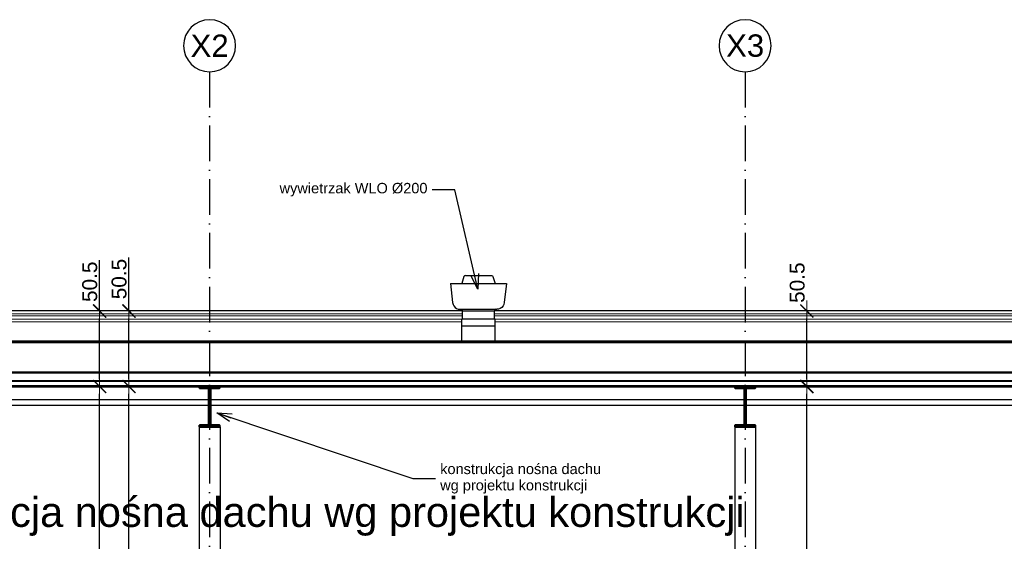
# Model space of a CAD drawing. Extents: x 5703 to 11842, y -4896 to -230.
# Tile 10 of 28: x 6838 to 7500, y -4292 to -3942. Entities that reach past the tile are written whole.
import ezdxf

# ---------------------------------------------------------------- set-up
doc = ezdxf.new("R2010")
doc.units = 0
doc.header["$LTSCALE"] = 2
for name, pattern in [('ACAD_ISO10W100', [18, 12, -3, 0, -3]), ('DASHED', [19.05, 12.7, -6.35]), ('JIS_02_1.0', [2, 1, -1])]:
    doc.linetypes.add(name, pattern=pattern)
for name, color, linetype in [('05-tekst', 7, 'Continuous'), ('2D- Siatka Modularna', 81, 'ACAD_ISO10W100'), ('Budowlane - Opisy', 7, 'Continuous')]:
    doc.layers.add(name, color=color, linetype=linetype)
for name, color, linetype, lineweight in [('a___cienka___0.15', 7, 'Continuous', 15), ('a___przekrojowa___0.5', 7, 'Continuous', 50), ('a___widokowa_0.25', 7, 'Continuous', 25), ('a___wymiary', 7, 'Continuous', 18)]:
    doc.layers.add(name, color=color, linetype=linetype, lineweight=lineweight)
doc.styles.add('1-100', font='arial.ttf', dxfattribs={"height": 200})
doc.styles.add('GENERATED_STYLE_2', font='ARIAL.TTF')
doc.styles.get("Standard").update_dxf_attribs({"font": 'arial.ttf'})
doc.dimstyles.new('1_50', dxfattribs={"dimtxt": 10, "dimasz": 5, "dimexe": 1.25, "dimexo": 0.625, "dimgap": 1.5, "dimtad": 1, "dimdec": 3, "dimrnd": 0.5, "dimdsep": 46, "dimtxsty": 'Standard', "dimblk": 'znacznik', "dimcen": 1.5, "dimse1": 1, "dimse2": 1, "dimclrd": 256, "dimclrt": 256, "dimazin": 0, "dimtfac": 1, "dimtdec": 3, "dimtmove": 0, "dimatfit": 3, "dimldrblk": 'znacznik', "dimfxl": 1, "dimarcsym": 0})
doc.dimstyles.new('GENERATED_STYLE__61', dxfattribs={"dimtxt": 0.18, "dimasz": 4.56, "dimexe": 0.18, "dimexo": 0.0625, "dimgap": 0.09, "dimtad": 0, "dimtih": 1, "dimtoh": 1, "dimdec": 4, "dimzin": 0, "dimdsep": 46, "dimtxsty": 'Standard', "dimcen": 0.09, "dimadec": 0, "dimazin": 0, "dimtfac": 1, "dimtdec": 4, "dimtmove": 0, "dimatfit": 3, "dimldrblk": 'ARROWHEAD_3', "dimfxl": 1, "dimtolj": 1, "dimtzin": 0, "dimarcsym": 0})

# ---------------------------------------------------------------- blocks, each defined once
blk = doc.blocks.new('ARROWHEAD_3')
at = {"linetype": 'Continuous'}
blk.add_line((0, 0), (-1, 0), dxfattribs=at)
at = {"linetype": 'Continuous', "flags": 128}
blk.add_lwpolyline([(-1, 0.2679), (0, 0), (-1, -0.2679)], dxfattribs=at)
blk = doc.blocks.new('znacznik')
at = {"layer": 'a___wymiary'}
for p, q in [((0, 1.39), (0, -1.39)), ((1.39, 0), (-1.39, 0))]:
    blk.add_line(p, q, dxfattribs=at)
at = {"layer": 'a___wymiary', "const_width": 0.2}
blk.add_lwpolyline([(0.88, 0.88), (-0.88, -0.88)], dxfattribs=at)
blk = doc.blocks.new('*D302')
at = {"layer": 'a___wymiary', "lineweight": -2}
blk.add_line((7883.06, -4142.6), (7883.06, -4613.6), dxfattribs=at)
at = {"layer": 'Defpoints', "color": 0}
for p in [(7495.11, -4137.6), (7849.66, -4618.6), (7883.06, -4618.6)]:
    blk.add_point(p, dxfattribs=at)
at = {"layer": 'a___wymiary', "lineweight": -2, "xscale": 5, "yscale": 5, "zscale": 5}
for p, rotation in [((7883.06, -4137.6), 90), ((7883.06, -4618.6), 270)]:
    blk.add_blockref('znacznik', p, dxfattribs=dict(at, rotation=rotation))
at = {"layer": 'a___wymiary', "insert": (7876.45, -4378.1), "char_height": 10, "attachment_point": 5, "rotation": 90}
blk.add_mtext('481', dxfattribs=at)
blk = doc.blocks.new('*D253')
at = {"layer": 'a___wymiary', "lineweight": -2}
blk.add_line((7367.52, -4622.6), (7367.52, -4193.34), dxfattribs=at)
at = {"layer": 'Defpoints', "color": 0}
for p in [(7345.95, -4188.34), (7367.52, -4188.34), (7354.87, -4627.6)]:
    blk.add_point(p, dxfattribs=at)
at = {"layer": 'a___wymiary', "lineweight": -2, "xscale": 5, "yscale": 5, "zscale": 5}
for p, rotation in [((7367.52, -4188.34), 90), ((7367.52, -4627.6), 270)]:
    blk.add_blockref('znacznik', p, dxfattribs=dict(at, rotation=rotation))
at = {"layer": 'a___wymiary', "insert": (7360.92, -4407.97), "char_height": 10, "attachment_point": 5, "rotation": 90}
blk.add_mtext('439.5', dxfattribs=at)
blk = doc.blocks.new('*D254')
at = {"layer": 'a___wymiary', "lineweight": -2}
blk.add_line((7367.52, -4183.34), (7367.52, -4142.6), dxfattribs=at)
at = {"layer": 'Defpoints', "color": 0}
for p in [(7345.73, -4137.6), (7367.52, -4137.6), (7345.95, -4188.34)]:
    blk.add_point(p, dxfattribs=at)
at = {"layer": 'a___wymiary', "lineweight": -2, "xscale": 5, "yscale": 5, "zscale": 5}
for p, rotation in [((7367.52, -4137.6), 90), ((7367.52, -4188.34), 270)]:
    blk.add_blockref('znacznik', p, dxfattribs=dict(at, rotation=rotation))
at = {"layer": 'a___wymiary', "insert": (7361.07, -4118.57), "char_height": 10, "attachment_point": 5, "rotation": 90}
blk.add_mtext('50.5', dxfattribs=at)
blk = doc.blocks.new('*D265')
at = {"layer": 'a___wymiary', "lineweight": -2}
blk.add_line((6892.08, -4622.6), (6892.08, -4193.34), dxfattribs=at)
at = {"layer": 'Defpoints', "color": 0}
for p in [(6855.57, -4188.34), (6892.08, -4188.34), (6867.77, -4627.6)]:
    blk.add_point(p, dxfattribs=at)
at = {"layer": 'a___wymiary', "lineweight": -2, "xscale": 5, "yscale": 5, "zscale": 5}
for p, rotation in [((6892.08, -4188.34), 90), ((6892.08, -4627.6), 270)]:
    blk.add_blockref('znacznik', p, dxfattribs=dict(at, rotation=rotation))
at = {"layer": 'a___wymiary', "insert": (6885.47, -4407.97), "char_height": 10, "attachment_point": 5, "rotation": 90}
blk.add_mtext('439.5', dxfattribs=at)
blk = doc.blocks.new('*D266')
at = {"layer": 'a___wymiary', "lineweight": -2}
for p, q in [((6892.08, -4137.6), (6892.08, -4103.45)), ((6892.08, -4183.34), (6892.08, -4142.6))]:
    blk.add_line(p, q, dxfattribs=at)
at = {"layer": 'Defpoints', "color": 0}
for p in [(6862.06, -4137.6), (6892.08, -4137.6), (6855.57, -4188.34)]:
    blk.add_point(p, dxfattribs=at)
at = {"layer": 'a___wymiary', "lineweight": -2, "xscale": 5, "yscale": 5, "zscale": 5}
for p, rotation in [((6892.08, -4137.6), 90), ((6892.08, -4188.34), 270)]:
    blk.add_blockref('znacznik', p, dxfattribs=dict(at, rotation=rotation))
at = {"layer": 'a___wymiary', "insert": (6885.48, -4117.97), "char_height": 10, "attachment_point": 5, "rotation": 90}
blk.add_mtext('50.5', dxfattribs=at)
blk = doc.blocks.new('*D268')
at = {"layer": 'a___wymiary', "lineweight": -2}
blk.add_line((6911.8, -4622.6), (6911.8, -4193.34), dxfattribs=at)
at = {"layer": 'Defpoints', "color": 0}
for p in [(6866.67, -4188.34), (6911.8, -4188.34), (6908.82, -4627.6)]:
    blk.add_point(p, dxfattribs=at)
at = {"layer": 'a___wymiary', "lineweight": -2, "xscale": 5, "yscale": 5, "zscale": 5}
for p, rotation in [((6911.8, -4188.34), 90), ((6911.8, -4627.6), 270)]:
    blk.add_blockref('znacznik', p, dxfattribs=dict(at, rotation=rotation))
at = {"layer": 'a___wymiary', "insert": (6905.19, -4407.97), "char_height": 10, "attachment_point": 5, "rotation": 90}
blk.add_mtext('439.5', dxfattribs=at)
blk = doc.blocks.new('*D269')
at = {"layer": 'a___wymiary', "lineweight": -2}
for p, q in [((6911.8, -4137.6), (6911.8, -4101.61)), ((6911.8, -4183.34), (6911.8, -4142.6))]:
    blk.add_line(p, q, dxfattribs=at)
at = {"layer": 'Defpoints', "color": 0}
for p in [(6872.72, -4137.6), (6911.8, -4137.6), (6866.67, -4188.34)]:
    blk.add_point(p, dxfattribs=at)
at = {"layer": 'a___wymiary', "lineweight": -2, "xscale": 5, "yscale": 5, "zscale": 5}
for p, rotation in [((6911.8, -4137.6), 90), ((6911.8, -4188.34), 270)]:
    blk.add_blockref('znacznik', p, dxfattribs=dict(at, rotation=rotation))
at = {"layer": 'a___wymiary', "insert": (6905.2, -4116.14), "char_height": 10, "attachment_point": 5, "rotation": 90}
blk.add_mtext('50.5', dxfattribs=at)

msp = doc.modelspace()

# ---------------------------------------------------------------- linework, layer by layer
at = {"layer": '2D- Siatka Modularna'}
for p, q in [((6966.0421, -3976.8569), (6966.0421, -4796.4517)), ((7326.0421, -3976.8569), (7326.0421, -4796.4517))]:
    msp.add_line(p, q, dxfattribs=at)
at = {"layer": '2D- Siatka Modularna', "linetype": 'ByBlock', "lineweight": 25, "extrusion": (0, 0, -1)}
for centre in [(6966.0421, -3959.3569), (7326.0421, -3959.3569)]:
    msp.add_ellipse(centre, major_axis=(-12.3744, 12.3744), ratio=1, start_param=5.49778714, end_param=11.78097245, dxfattribs=at)
at = {"layer": 'a___cienka___0.15'}
for p, q in [((7136.0527, -4139.602), (6562.4391, -4139.602)), ((7136.0527, -4140.7874), (6603.0106, -4140.7874)), ((7135.517, -4143.1983), (6603.0389, -4143.1983)), ((7720.645, -4139.602), (7157.4813, -4139.602)), ((7680.0735, -4140.7874), (7157.4813, -4140.7874)), ((7680.0528, -4143.1983), (7158.017, -4143.1983)), ((7135.517, -4144.847), (6600.7889, -4144.847)), ((7681.7322, -4144.847), (7158.017, -4144.847)), ((6599.0421, -4159.0428), (7662.9736, -4159.0428)), ((7707.0421, -4184.2128), (6576.0421, -4184.2128)), ((7707.0421, -4185.0403), (6576.0421, -4185.0403))]:
    msp.add_line(p, q, dxfattribs=at)
at = {"layer": 'a___cienka___0.15', "linetype": 'JIS_02_1.0', "ltscale": 0.7, "const_width": 0.5}
msp.add_lwpolyline([(6564.0421, -4142.8491), (6600.7889, -4142.8491), (6600.7889, -4156.1155), (6602.923, -4158.2928), (7680.1611, -4158.2928), (7682.2952, -4156.1155), (7682.2952, -4142.8491), (7719.0421, -4142.8491)], dxfattribs=at)
at = {"layer": 'a___cienka___0.15', "linetype": 'DASHED', "ltscale": 0.15, "const_width": 0.5}
msp.add_lwpolyline([(7719.0421, -4143.3491), (7682.7952, -4143.3491), (7682.7952, -4156.3196), (7680.3711, -4158.7928), (6602.713, -4158.7928), (6600.2889, -4156.3196), (6600.2889, -4143.3491), (6564.0421, -4143.3491)], dxfattribs=at)
at = {"layer": 'a___cienka___0.15'}
for points in [[(6564.0421, -4143.0991), (6600.5389, -4143.0991), (6600.5389, -4156.2166), (6602.8045, -4158.5428), (7680.2796, -4158.5428), (7682.5452, -4156.2166), (7682.5452, -4143.0991), (7719.0421, -4143.0991)], [(7707.0421, -4159.0428), (6590.0389, -4159.0428)], [(7707.0421, -4178.5428), (6576.0421, -4178.5428)]]:
    msp.add_lwpolyline(points, dxfattribs=at)
at = {"layer": 'a___cienka___0.15', "linetype": 'DASHED', "ltscale": 0.2, "const_width": 0.5}
msp.add_lwpolyline([(7707.0421, -4178.7928), (6576.0421, -4178.7928)], dxfattribs=at)
at = {"layer": 'a___przekrojowa___0.5'}
for p, q in [((7707.0421, -4179.0428), (6576.0421, -4179.0428)), ((7707.0421, -4188.1942), (6576.0421, -4188.1942)), ((7707.0421, -4188.3442), (6583.0421, -4188.3442))]:
    msp.add_line(p, q, dxfattribs=at)
msp.add_lwpolyline([(6601.0389, -4156.0134), (6603.0155, -4158.0428), (7680.0686, -4158.0428), (7682.0452, -4156.0134)], dxfattribs=at)
for points in [[(6972.7921, -4188.3442), (6959.2921, -4188.3442), (6959.2921, -4189.3644), (6965.547, -4189.3644), (6965.547, -4214.3282), (6959.292, -4214.3282), (6959.2921, -4215.3481), (6972.792, -4215.3482), (6972.792, -4214.3282), (6966.5371, -4214.3282), (6966.5371, -4189.3644), (6972.792, -4189.3644)], [(7332.7921, -4188.3442), (7319.2921, -4188.3442), (7319.2921, -4189.3644), (7325.547, -4189.3644), (7325.547, -4214.3282), (7319.292, -4214.3282), (7319.2921, -4215.3481), (7332.792, -4215.3482), (7332.792, -4214.3282), (7326.5371, -4214.3282), (7326.5371, -4189.3644), (7332.792, -4189.3644)]]:
    msp.add_lwpolyline(points, close=True, dxfattribs=at)
at = {"layer": 'a___widokowa_0.25'}
for p, q in [((7137.0127, -4114.5013), (7135.517, -4119.0445)), ((7137.4018, -4113.9734), (7137.0127, -4114.5013)), ((7138.0319, -4113.7718), (7137.4018, -4113.9734)), ((7138.0319, -4113.7718), (7138.3296, -4113.7718)), ((7138.3296, -4113.7718), (7139.2022, -4113.7718)), ((7139.2022, -4113.7718), (7140.5904, -4113.7718)), ((7140.5904, -4113.7718), (7142.3995, -4113.7718)), ((7142.3995, -4113.7718), (7144.5062, -4113.7718)), ((7144.5062, -4113.7718), (7146.767, -4113.7718)), ((7146.767, -4113.7718), (7149.0278, -4113.7718)), ((7149.0278, -4113.7718), (7151.1345, -4113.7718)), ((7151.1345, -4113.7718), (7152.9436, -4113.7718)), ((7152.9436, -4113.7718), (7154.3317, -4113.7718)), ((7154.3317, -4113.7718), (7155.2044, -4113.7718)), ((7155.2044, -4113.7718), (7155.502, -4113.7718)), ((7155.502, -4113.7718), (7156.1321, -4113.9734)), ((7156.1321, -4113.9734), (7156.5213, -4114.5013)), ((7156.5213, -4114.5013), (7158.017, -4119.0445)), ((7128.017, -4119.0445), (7128.6559, -4119.0445)), ((7128.017, -4119.0445), (7129.4091, -4131.9637)), ((7128.6559, -4119.0445), (7130.529, -4119.0445)), ((7130.529, -4119.0445), (7133.5087, -4119.0445)), ((7133.5087, -4119.0445), (7137.392, -4119.0445)), ((7137.392, -4119.0445), (7141.9141, -4119.0445)), ((7141.9141, -4119.0445), (7146.767, -4119.0445)), ((7146.767, -4119.0445), (7151.6198, -4119.0445)), ((7151.6198, -4119.0445), (7156.142, -4119.0445)), ((7156.142, -4119.0445), (7160.0252, -4119.0445)), ((7160.0252, -4119.0445), (7163.005, -4119.0445)), ((7163.005, -4119.0445), (7164.8781, -4119.0445)), ((7165.517, -4119.0445), (7164.1248, -4131.9637)), ((7164.8781, -4119.0445), (7165.517, -4119.0445)), ((7129.4091, -4131.9637), (7129.6895, -4133.1535)), ((7129.6895, -4133.1535), (7130.252, -4134.2381)), ((7130.252, -4134.2381), (7131.0664, -4135.1595)), ((7131.0664, -4135.1595), (7132.0832, -4135.8595)), ((7132.0832, -4135.8595), (7133.2384, -4136.2956)), ((7133.2384, -4136.2956), (7134.47, -4136.4445)), ((7134.47, -4136.4445), (7134.889, -4136.4445)), ((7134.889, -4136.4445), (7136.1175, -4136.4445)), ((7134.9813, -4136.4445), (7135.7389, -4136.7534)), ((7135.7389, -4136.7534), (7136.0527, -4137.4991)), ((7136.1175, -4136.4445), (7138.0717, -4136.4445)), ((7138.0717, -4136.4445), (7140.6185, -4136.4445)), ((7140.6185, -4136.4445), (7143.5843, -4136.4445)), ((7143.5843, -4136.4445), (7146.767, -4136.4445)), ((7146.767, -4136.4445), (7149.9497, -4136.4445)), ((7149.9497, -4136.4445), (7152.9154, -4136.4445)), ((7152.9154, -4136.4445), (7155.4622, -4136.4445)), ((7155.4622, -4136.4445), (7157.4164, -4136.4445)), ((7157.4164, -4136.4445), (7158.6449, -4136.4445)), ((7157.7951, -4136.7534), (7157.4813, -4137.4991)), ((7158.5527, -4136.4445), (7157.7951, -4136.7534)), ((7158.6449, -4136.4445), (7159.0639, -4136.4445)), ((7160.2955, -4136.2956), (7159.0639, -4136.4445)), ((7161.4507, -4135.8595), (7160.2955, -4136.2956)), ((7162.4675, -4135.1595), (7161.4507, -4135.8595)), ((7163.282, -4134.2381), (7162.4675, -4135.1595)), ((7163.8445, -4133.1535), (7163.282, -4134.2381)), ((7164.1248, -4131.9637), (7163.8445, -4133.1535)), ((7136.0527, -4137.5991), (6562.5421, -4137.5991)), ((7135.517, -4142.7718), (7158.017, -4142.7718)), ((7135.517, -4147.7718), (7135.517, -4142.7718)), ((7136.0527, -4142.7718), (7136.0527, -4137.4991)), ((7136.0527, -4137.4991), (7136.4178, -4137.4991)), ((7136.4178, -4137.4991), (7137.4881, -4137.4991)), ((7137.4881, -4137.4991), (7139.1908, -4137.4991)), ((7139.1908, -4137.4991), (7141.4098, -4137.4991)), ((7141.4098, -4137.4991), (7143.9939, -4137.4991)), ((7143.9939, -4137.4991), (7146.767, -4137.4991)), ((7146.767, -4137.4991), (7149.54, -4137.4991)), ((7149.54, -4137.4991), (7152.1241, -4137.4991)), ((7152.1241, -4137.4991), (7154.3431, -4137.4991)), ((7154.3431, -4137.4991), (7156.0458, -4137.4991)), ((7156.0458, -4137.4991), (7157.1162, -4137.4991)), ((7157.1162, -4137.4991), (7157.4813, -4137.4991)), ((7157.4813, -4142.7718), (7157.4813, -4137.4991)), ((7720.5421, -4137.5991), (7157.4813, -4137.5991)), ((7158.017, -4147.7718), (7158.017, -4142.7718)), ((7158.017, -4147.7718), (7135.517, -4147.7718)), ((7135.517, -4158.0428), (7135.517, -4147.7718)), ((7158.017, -4158.0428), (7158.017, -4147.7718)), ((6965.547, -4197.2174), (6583.5372, -4197.2174)), ((6965.547, -4201.2174), (6583.5372, -4201.2174)), ((7325.547, -4197.2174), (6966.5371, -4197.2174)), ((7325.547, -4201.2174), (6966.5371, -4201.2174)), ((7699.547, -4197.2174), (7326.5371, -4197.2174)), ((7699.547, -4201.2174), (7326.5371, -4201.2174)), ((6973.042, -4215.3481), (6959.042, -4215.3481)), ((6959.042, -4215.3481), (6959.042, -4618.5996)), ((6973.042, -4215.3481), (6973.042, -4618.5996)), ((7333.042, -4215.3481), (7319.042, -4215.3481)), ((7319.042, -4215.3481), (7319.042, -4618.5996)), ((7333.042, -4215.3481), (7333.042, -4618.5996))]:
    msp.add_line(p, q, dxfattribs=at)

# ---------------------------------------------------------------- texts
at = {"layer": '05-tekst', "insert": (7325.6996, -4275.7029), "char_height": 20, "width": 1404.052433, "attachment_point": 6, "line_spacing_factor": 0.93983, "style": '1-100'}
msp.add_mtext('konstrukcja nośna dachu wg projektu konstrukcji', dxfattribs=at)
at = {"layer": '2D- Siatka Modularna', "linetype": 'ByBlock', "lineweight": 25, "char_height": 15, "attachment_point": 5, "style": 'GENERATED_STYLE_2'}
for s, insert in [('X2', (6966.0421, -3959.3569)), ('X3', (7326.0421, -3959.3569))]:
    msp.add_mtext(s, dxfattribs=dict(at, insert=insert))
at = {"layer": 'Budowlane - Opisy', "char_height": 7.000002, "width": 118.273386, "line_spacing_factor": 0.93983, "style": 'GENERATED_STYLE_2'}
for s, insert, attachment_point in [('wywietrzak WLO %%C200', (7112.5027, -4056.0861), 6), ('konstrukcja nośna dachu\\Pwg projektu konstrukcji', (7121.0461, -4250.2449), 4)]:
    msp.add_mtext(s, dxfattribs=dict(at, insert=insert, attachment_point=attachment_point))

# ---------------------------------------------------------------- dimensions: what is measured, and where the dimension line sits
at = {"layer": 'a___wymiary'}
for base, p1, p2, picture, middle in [((6892.0815, -4137.5996), (6855.5654, -4188.3442), (6862.059, -4137.5996), '*D266', (6892.4803, -4117.9722)), ((6911.8023, -4137.5996), (6866.6715, -4188.3442), (6872.724, -4137.5996), '*D269', (6910.4391, -4116.1374)), ((7367.525, -4137.5996), (7345.9459, -4188.3442), (7345.7263, -4137.5996), '*D254', (7367.6774, -4118.5664))]:
    dim = msp.add_linear_dim(base=base, p1=p1, p2=p2, angle=90, dimstyle='1_50', override={"dimtmove": 1}, dxfattribs=at)
    dim.commit()
    dim.dimension.update_dxf_attribs({"geometry": picture, "text_midpoint": middle, "dimtype": 160})
dim = msp.add_linear_dim(base=(7883.05883, -4618.59962), p1=(7495.10788, -4137.5991), p2=(7849.66362, -4618.59962), angle=90, dimstyle='1_50', dxfattribs=at)
dim.commit()
dim.dimension.update_dxf_attribs({"geometry": '*D302', "text_midpoint": (7876.45383, -4378.09936)})
for base, p1, p2, picture, middle in [((6892.0815, -4188.3442), (6867.7742, -4627.5996), (6855.5654, -4188.3442), '*D265', (6885.4723, -4407.9719)), ((6911.8023, -4188.3442), (6908.8156, -4627.5996), (6866.6715, -4188.3442), '*D268', (6905.1932, -4407.9719)), ((7367.525, -4188.3442), (7354.8727, -4627.5996), (7345.9459, -4188.3442), '*D253', (7360.9158, -4407.9719))]:
    dim = msp.add_linear_dim(base=base, p1=p1, p2=p2, angle=90, dimstyle='1_50', override={"dimtmove": 1}, dxfattribs=at)
    dim.commit()
    dim.dimension.update_dxf_attribs({"geometry": picture, "text_midpoint": middle})

# ---------------------------------------------------------------- leaders
at = {"layer": 'Budowlane - Opisy', "annotation_type": 0, "has_hookline": 1}
for points, hookline_direction, text_width in [([(7146.422, -4122.8395), (7130.8198, -4056.0861), (7115.6074, -4056.0861)], 1, 98.875), ([(6970.7816, -4206.1497), (7102.7291, -4250.2449), (7117.9415, -4250.2449)], 0, 106.722)]:
    msp.add_leader(points, dimstyle='GENERATED_STYLE__61', override={"dimasz": 10}, dxfattribs=dict(at, hookline_direction=hookline_direction, text_width=text_width))

doc.saveas('drawing.dxf')
